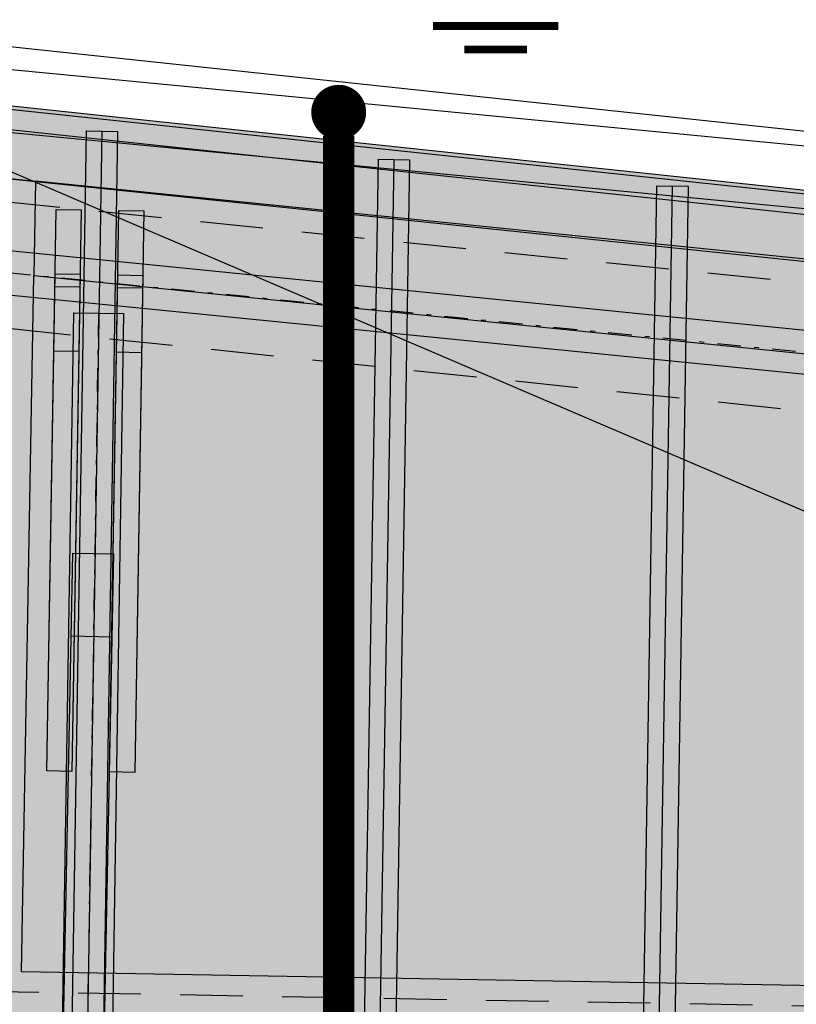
# Model space of a CAD drawing. Extents: x -12025 to 39812, y -28775 to 12.
# Tile 8 of 17: x 11983 to 14458, y -13967 to -10830. Entities that reach past the tile are written whole.
import ezdxf

# ---------------------------------------------------------------- set-up
doc = ezdxf.new("R2010")
doc.units = 0
doc.header["$MEASUREMENT"] = 0
doc.linetypes.add('Čerchovaná S', pattern=[175, 75, -42.5, 15, -42.5])
doc.linetypes.add('Čárkovaná_2', pattern=[325, 200, -125])
for name, color, linetype in [('OÚ Dukovany půdorys podklad půda', 7, 'Continuous'), ('OÚ Dukovany střecha', 7, 'Continuous'), ('OÚ Dukovany zemnění + hromosvody', 5, 'Continuous')]:
    doc.layers.add(name, color=color, linetype=linetype)

# ---------------------------------------------------------------- blocks, each defined once
blk = doc.blocks.new('(4)')
at = {"color": 1, "linetype": 'Continuous'}
blk.add_line((2820.3, -11095.3), (11789.4, -12050.1), dxfattribs=at)
at = {"color": 8, "linetype": 'Čárkovaná_2'}
for p, q in [((2872.3, -11333.8), (12238.9, -12282.8)), ((7307.8, -12196.4), (3164.7, -11766.4)), ((3127.5, -13883.6), (7270.9, -13956.6))]:
    blk.add_line(p, q, dxfattribs=at)
at = {"color": 1, "linetype": 'Continuous'}
for points in [[(11762.3, -11982.2), (2574.4, -11005.6), (2595.5, -10806.7), (11561.6, -11759.8)], [(2569.5, -10993.5), (2445.1, -17075.6), (19108.5, -17087.9), (11762.1, -11969.4)]]:
    blk.add_lwpolyline(points, close=True, dxfattribs=at)
blk.add_lwpolyline([(19203.5, -17087.9), (8907.3, -13697.7), (2820.3, -11095.3)], dxfattribs=at)
blk.add_solid([(2569.5, -10993.5), (2445.1, -17075.6), (11762.1, -11969.4), (19108.5, -17087.9)], dxfattribs=at)
blk = doc.blocks.new('Spoj')
at = {"color": 0, "linetype": 'Continuous'}
for points, const_width in [([(0, 75, 0.414214), (-75, 0)], 25), ([(0, 37.5, 0.414214), (-37.5, 0)], 75), ([(37.5, 0, 0.414214), (0, 37.5)], 75), ([(75, 0, 0.414214), (0, 75)], 25), ([(-37.5, 0, 0.414214), (0, -37.5)], 75), ([(0, -37.5, 0.414214), (37.5, 0)], 75), ([(-75, 0, 0.414214), (0, -75)], 25), ([(0, -75, 0.414214), (75, 0)], 25)]:
    blk.add_lwpolyline(points, format="xyb", dxfattribs=dict(at, const_width=const_width))
blk = doc.blocks.new('Uzemnění')
at = {"color": 0, "linetype": 'Continuous', "const_width": 25}
for points in [[(0, 0), (0, -400)], [(-300, -400), (300, -400)], [(-200, -475), (200, -475)], [(100, -550), (-100, -550)]]:
    blk.add_lwpolyline(points, dxfattribs=at)

msp = doc.modelspace()

# ---------------------------------------------------------------- linework, layer by layer
at = {"layer": 'OÚ Dukovany půdorys podklad půda', "color": 9, "linetype": 'Continuous'}
for p, q in [((11770, -10971.2), (20450.9, -11802.9)), ((20653.9, -12023.2), (11751, -11170.3)), ((12195.1, -11184.1), (12102.1, -17058.3)), ((12195.1, -11184.1), (12102.1, -17058.3)), ((12245.1, -11184.9), (12152, -17059.1)), ((12195.1, -11184.1), (12295.1, -11185.7)), ((12195.1, -11184.1), (12295.1, -11185.7)), ((12295.1, -11185.7), (12202, -17059.9)), ((12295.1, -11185.7), (12202, -17059.9)), ((13125.3, -11274.6), (13033.8, -17055.9)), ((13125.3, -11274.6), (13033.8, -17055.9)), ((13175.3, -11275.4), (13083.8, -17056.6)), ((13125.3, -11274.6), (13225.3, -11276.2)), ((13125.3, -11274.6), (13225.3, -11276.2)), ((13225.3, -11276.2), (13133.7, -17057.4)), ((13225.3, -11276.2), (13133.7, -17057.4)), ((14013.2, -11358.8), (13922.9, -17056.9)), ((14013.2, -11358.8), (13922.9, -17056.9)), ((14063.2, -11359.6), (13972.9, -17057.6)), ((14013.2, -11358.8), (14113.2, -11360.4)), ((14013.2, -11358.8), (14113.2, -11360.4)), ((14113.2, -11360.4), (14022.9, -17058.4)), ((14113.2, -11360.4), (14022.9, -17058.4)), ((12069.9, -13223.3), (12099.4, -11434.7)), ((12099.4, -11434.7), (12179.4, -11436)), ((12179.4, -11436), (12149.9, -13224.7)), ((12269.9, -13226.6), (12299.4, -11438)), ((12299.4, -11438), (12379.4, -11439.3)), ((12379.4, -11439.3), (12349.9, -13228)), ((11950.6, -11565.7), (21526.6, -12520.9)), ((12069.9, -13223.3), (12096, -11639.8)), ((12096, -11639.8), (12176, -11641.1)), ((12176, -11641.1), (12149.9, -13224.7)), ((12269.9, -13226.6), (12296, -11643.1)), ((12296, -11643.1), (12376, -11644.4)), ((12376, -11644.4), (12349.9, -13228)), ((12175.3, -11682.4), (12095.3, -11681.1)), ((12375.3, -11685.7), (12295.3, -11684.3)), ((11936.7, -11705), (21528.2, -12661.8)), ((12154.5, -11763.5), (12014.5, -20762.4)), ((12154.5, -11763.5), (12314.4, -11766)), ((12314.4, -11766), (12174.4, -20764.9)), ((12171.9, -11887.5), (12091.9, -11886.2)), ((12371.9, -11890.8), (12291.9, -11889.5)), ((12109.3, -14728.7), (12152.6, -12529.1)), ((12152.6, -12529.1), (12282.5, -12531.7)), ((12282.5, -12531.7), (12239.3, -14731.2)), ((12277.3, -12796.7), (12147.4, -12794.1)), ((12149.9, -13224.7), (12069.9, -13223.3)), ((12149.9, -13224.7), (12069.9, -13223.3)), ((12149.9, -13224.7), (12069.9, -13223.3)), ((12149.9, -13224.7), (12069.9, -13223.3)), ((12349.9, -13228), (12269.9, -13226.6)), ((12349.9, -13228), (12269.9, -13226.6)), ((12349.9, -13228), (12269.9, -13226.6)), ((12349.9, -13228), (12269.9, -13226.6))]:
    msp.add_line(p, q, dxfattribs=at)
at = {"layer": 'OÚ Dukovany půdorys podklad půda', "color": 7, "linetype": 'Continuous'}
for p, q in [((11733.9, -11313.7), (12033.4, -11344.1)), ((11733.9, -11313.7), (21015.5, -12278.5)), ((12033.4, -11344.1), (12028.1, -11645.1)), ((12033.4, -11344.1), (12028.1, -11645.1)), ((12033.4, -11344.1), (12028.1, -11645.1)), ((21015.1, -12254.1), (12033.4, -11344.1)), ((21015.1, -12254.1), (12033.4, -11344.1)), ((11989, -13863.6), (12028.1, -11645.1)), ((12028.1, -11645.1), (21019.1, -12556.1)), ((12028.1, -11645.1), (21019.1, -12556.1)), ((16132.5, -13936.5), (11989, -13863.6))]:
    msp.add_line(p, q, dxfattribs=at)
at = {"layer": 'OÚ Dukovany půdorys podklad půda', "color": 9, "linetype": 'Čerchovaná S'}
for p, q in [((11943.6, -11635.3), (31532.2, -13589.4)), ((12234.5, -11764.7), (12094.4, -20763.6))]:
    msp.add_line(p, q, dxfattribs=at)
at = {"layer": 'OÚ Dukovany zemnění + hromosvody', "linetype": 'Continuous', "const_width": 100}
msp.add_lwpolyline([(13000, -21550), (13000, -11200)], dxfattribs=at)

# ---------------------------------------------------------------- block references
at = {"layer": 'OÚ Dukovany střecha', "color": 1, "linetype": 'Continuous'}
msp.add_blockref('(4)', (8717, -40.8), dxfattribs=at)
at = {"layer": 'OÚ Dukovany zemnění + hromosvody', "linetype": 'Continuous'}
for name, p in [('Uzemnění', (13500, -10375)), ('Spoj', (13000, -11125))]:
    msp.add_blockref(name, p, dxfattribs=at)

doc.saveas('drawing.dxf')
